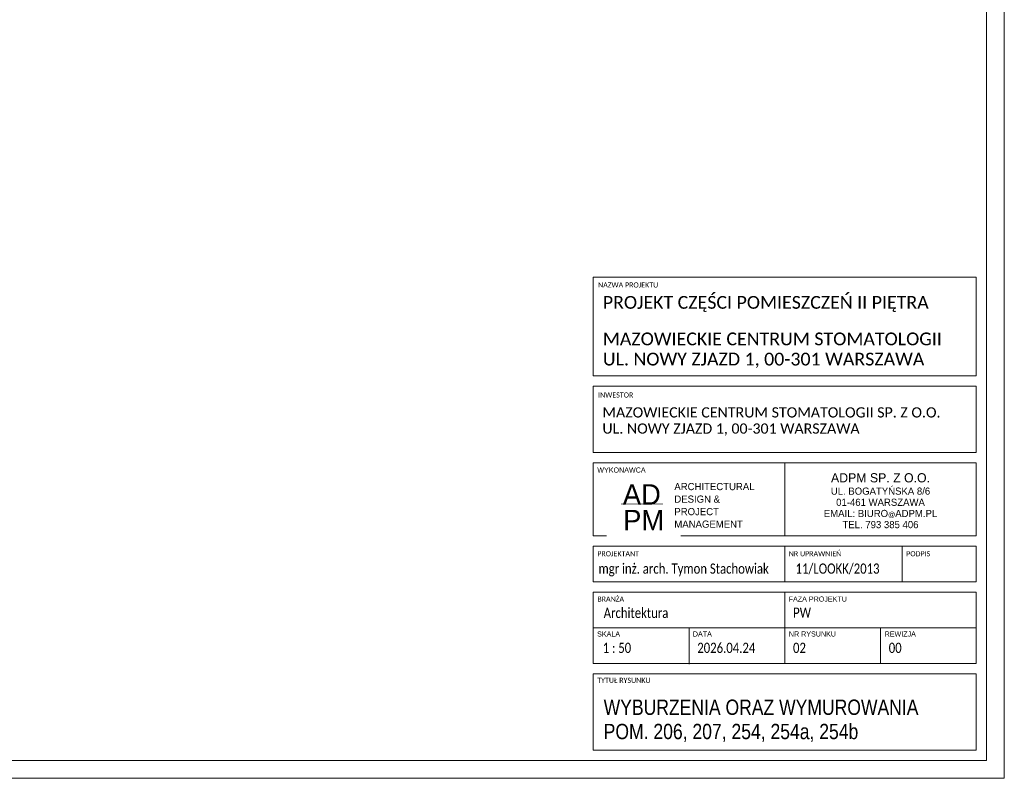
# Model space of a CAD drawing. Header units: centimetres. Extents: x 695802 to 711011, y 25963 to 44188.
# Tile 106 of 157: x 696937 to 697902, y 37764 to 38507. Entities that reach past the tile are written whole.
import ezdxf

# ---------------------------------------------------------------- set-up
doc = ezdxf.new("R2010")
doc.units = ezdxf.units.CM
doc.layers.get('0').update_dxf_attribs({"lineweight": 9})
doc.layers.add('Obrys powierzchni', color=50, linetype='Continuous', lineweight=9, plot=False)
doc.layers.add('S3_ramka', color=7, linetype='Continuous', lineweight=5)
doc.styles.add('Arial Narrow_4', font='ARIALN.TTF', dxfattribs={"height": 0.2})
doc.styles.add('Arial Narrow_5', font='ARIALN.TTF', dxfattribs={"height": 0.3})
doc.styles.add('Arial Narrow_7', font='ARIALN.TTF', dxfattribs={"height": 0.25})
doc.styles.add('Arial_4', font='arial.ttf', dxfattribs={"height": 0.1})
doc.styles.add('Arial_5', font='arial.ttf', dxfattribs={"height": 0.15})

# ---------------------------------------------------------------- blocks, each defined once
blk = doc.blocks.new('zw$7FBA')
at = {"lineweight": 0, "ltscale": 1.6}
blk.add_line((-197.5, 291.4), (-197.5, 219.84), dxfattribs=at)
at = {"layer": 'S3_ramka'}
for p, q in [((-385, 376.4), (-385, 473.11)), ((-385, 473.11), (-10, 473.11)), ((-10, 376.4), (-10, 473.11)), ((-385, 376.4), (-10, 376.4)), ((-385, 301.4), (-385, 366.4)), ((-385, 366.4), (-10, 366.4)), ((-10, 301.4), (-10, 366.4)), ((-385, 301.4), (-10, 301.4)), ((-385, 291.4), (-10, 291.4)), ((-385, 219.84), (-385, 291.4)), ((-10, 219.84), (-10, 291.4)), ((-385, 219.84), (-10, 219.84)), ((-385, 174.84), (-385, 209.84)), ((-385, 209.84), (-10, 209.84)), ((-197.5, 174.84), (-197.5, 209.84)), ((-82.5, 174.84), (-82.5, 209.84)), ((-10, 174.84), (-10, 209.84)), ((-10, 174.84), (-385, 174.84)), ((-385, 164.84), (-385, 94.84)), ((-385, 164.84), (-10, 164.84)), ((-197.5, 164.84), (-197.5, 94.84)), ((-10, 164.84), (-10, 94.84)), ((-385, 129.84), (-10, 129.84)), ((-385, 94.84), (-10, 94.84)), ((-385, 84.84), (-385, 10)), ((-385, 84.84), (-10, 84.84)), ((-10, 84.84), (-10, 10)), ((-385, 10), (-10, 10))]:
    blk.add_line(p, q, dxfattribs=at)
for s, insert, char_height, width, attachment_point, line_spacing_factor, style in [('{\\A1;\\fCalibri Light|b0|i0|c238|p34;\\C7;MAZOWIECKIE CENTRUM STOMATOLOGII\\PUL. NOWY ZJAZD 1, 00-301 WARSZAWA}', (-375.67, 418.83), 12.5, 331.75, 1, 0.949189, 'Arial Narrow_7'), ('{\\A1;\\fCalibri Light|b0|i0|c238|p34;\\C7;MAZOWIECKIE CENTRUM STOMATOLOGII SP. Z O.O.\\PUL. NOWY ZJAZD 1, 00-301 WARSZAWA}', (-376.09, 345.65), 10, 380.0786, 1, 0.949189, 'Arial Narrow_4'), ('\\pxqc,t7.937503,15.874997,23.8125,31.750003,39.687497,47.625,55.562504,63.499997,71.4375,79.375003,87.312497,95.25,103.187503,111.124997,119.0625,127.000003,134.937497,142.875,150.812503,158.749997,166.6875,174.625003,182.562497,190.5,198.437503,206.374997,214.3125,222.250004,230.187497,238.125,246.062503,253.999997;{\\fTw Cen MT|b0|i0|c238|p34;\\H1.125x;ADPM SP. Z O.O.\\P\\H0.777778x;UL. BOGATYŃSKA 8/6 \\P01-461 WARSZAWA\\PEMAIL: BIURO\\H0.714286x;@\\H1.4x;ADPM.PL\\PTEL. 793 385 406}', (-103.75, 254.17), 8, 187.5, 5, 0.936439, 'Arial_5'), ('\\pxsm1.05,qc;{\\fTw Cen MT|b0|i0|c238|p34;AD}', (-337.51, 260.36), 20, 52.5066, 5, 0.936439, 'Arial_5'), ('\\pxql;{\\A1;\\fCalibri Light|b0|i0|c238|p34;\\W0.8;\\C7;11/LOOKK/2013}', (-186.96, 192.75), 10, 123.7234, 1, 0.949189, 'Arial Narrow_4')]:
    blk.add_mtext(s, dxfattribs=dict(at, insert=insert, char_height=char_height, width=width, attachment_point=attachment_point, line_spacing_factor=line_spacing_factor, style=style))
at = {"layer": 'S3_ramka', "char_height": 5, "attachment_point": 1, "style": 'Arial_4', "bg_fill": 3, "box_fill_scale": 1.25, "bg_fill_color": 256, "bg_fill_true_color": 13158600, "bg_fill_transparency": 0}
for s, insert, width, line_spacing_factor in [('\\pxt12.7,25.4,38.1,50.8,63.5,76.2,88.9,101.6,114.3,127,139.7,152.4,165.1,177.8,190.5,203.2,215.9,228.6,241.3,254,266.7,279.4,292.1,304.8,317.5,330.2,342.9,355.6,368.3,381,393.7,406.4;{\\fCalibri|b0|i0|c238|p34;NAZWA PROJEKTU}', (-380.35, 467.89), 95.6, 0.936439), ('\\pxt12.7,25.4,38.1,50.8,63.5,76.2,88.9,101.6,114.3,127,139.7,152.4,165.1,177.8,190.5,203.2,215.9,228.6,241.3,254,266.7,279.4,292.1,304.8,317.5,330.2,342.9,355.6,368.3,381,393.7,406.4;{\\fCalibri|b0|i0|c238|p34;INWESTOR }', (-380.35, 360.19), 98.25, 0.936439), ('{\\fCalibri|b0|i0|c238|p34;}WYKONAWCA', (-381.1, 286.73), 98.25, 0.936439), ('\\pxt12.7,25.4,38.1,50.8,63.5,76.2,88.9,101.6,114.3,127,139.7,152.4,165.1,177.8,190.5,203.2,215.9,228.6,241.3,254,266.7,279.4,292.1,304.8,317.5,330.2,342.9,355.6,368.3,381,393.7,406.4;{\\fCalibri|b0|i0|c238|p34;PROJEKTANT}', (-381.1, 204.81), 94.25, 0.936439), ('\\pxt12.7,25.4,38.1,50.8,63.5,76.2,88.9,101.6,114.3,127,139.7,152.4,165.1,177.8,190.5,203.2,215.9,228.6,241.3,254,266.7,279.4,292.1,304.8,317.5,330.2,342.9,355.6,368.3,381,393.7,406.4;{\\fCalibri|b0|i0|c238|p34;NR UPRAWNIEŃ}', (-193.6, 204.81), 94.25, 0.936439), ('\\pxt12.7,25.4,38.1,50.8,63.5,76.2,88.9,101.6,114.3,127,139.7,152.4,165.1,177.8,190.5,203.2,215.9,228.6,241.3,254,266.7,279.4,292.1,304.8,317.5,330.2,342.9,355.6,368.3,381,393.7,406.4;{\\fCalibri|b0|i0|c238|p34;PODPIS}', (-78.6, 204.81), 55.45, 0.936439), ('\\pxt1.25,2.5,3.75,5,6.25,7.5,8.75,10,11.25,12.5,13.75,15,16.25,17.5,18.75,20,21.25,22.5,23.75,25,26.25,27.5,28.75,30,31.25,32.5,33.75,35,36.25,37.5,38.75,40;{\\fCalibri|b0|i0|c238|p34;BRANŻA}', (-381.03, 160.44), 94.25, 0.949189), ('\\pxt1.25,2.5,3.75,5,6.25,7.5,8.75,10,11.25,12.5,13.75,15,16.25,17.5,18.75,20,21.25,22.5,23.75,25,26.25,27.5,28.75,30,31.25,32.5,33.75,35,36.25,37.5,38.75,40;{FAZA PROJEKTU}', (-193.68, 160.44), 94.25, 0.949189), ('\\pxt1.25,2.5,3.75,5,6.25,7.5,8.75,10,11.25,12.5,13.75,15,16.25,17.5,18.75,20,21.25,22.5,23.75,25,26.25,27.5,28.75,30,31.25,32.5,33.75,35,36.25,37.5,38.75,40;{SKALA}', (-381.29, 126.26), 94.25, 0.949189), ('\\pxt1.25,2.5,3.75,5,6.25,7.5,8.75,10,11.25,12.5,13.75,15,16.25,17.5,18.75,20,21.25,22.5,23.75,25,26.25,27.5,28.75,30,31.25,32.5,33.75,35,36.25,37.5,38.75,40;NR RYSUNKU', (-193.47, 126.26), 94.25, 0.949189), ('\\pxt1.25,2.5,3.75,5,6.25,7.5,8.75,10,11.25,12.5,13.75,15,16.25,17.5,18.75,20,21.25,22.5,23.75,25,26.25,27.5,28.75,30,31.25,32.5,33.75,35,36.25,37.5,38.75,40;{\\fCalibri|b0|i0|c238|p34;TYTUŁ RYSUNKU }', (-381.1, 80.91), 94.25, 0.949189)]:
    blk.add_mtext(s, dxfattribs=dict(at, insert=insert, width=width, line_spacing_factor=line_spacing_factor))
at = {"layer": 'S3_ramka', "insert": (-335.68, 235.21), "char_height": 20, "width": 52.5066, "attachment_point": 5, "line_spacing_factor": 0.936439, "style": 'Arial_5', "bg_fill": 2}
blk.add_mtext('{\\fTw Cen MT|b0|i0|c238|p34;PM}', dxfattribs=at)
at = {"lineweight": 0, "ltscale": 1.6, "const_width": 0.7}
blk.add_lwpolyline([(-357.95, 251.09), (-316.73, 251.09)], dxfattribs=at)
at = {"layer": 'S3_ramka'}
for p, q in [((-291.25, 129.84), (-291.25, 94.34)), ((-103.75, 129.84), (-103.75, 94.84))]:
    blk.add_line(p, q, dxfattribs=at)
for s, insert, char_height, width, attachment_point, line_spacing_factor, style in [('\\pxql;{\\fCalibri Light|b0|i0|c238|p34;PROJEKT CZĘŚCI POMIESZCZEŃ II PIĘTRA}', (-375.67, 454.57), 12.5, 352.9, 1, 0.949189, 'Arial Narrow_7'), ('\\pxsm1.05,ql;{\\fTw Cen MT|b0|i0|c238|p34;ARCHITECTURAL\\PDESIGN &\\PPROJECT\\PMANAGEMENT}', (-233.65, 249.6), 7, 143.9651, 5, 0.936439, 'Arial_5'), ('\\pxql;{\\A1;\\fCalibri Light|b0|i0|c238|p34;\\W0.8;\\C7;mgr inż. arch. Tymon Stachowiak}', (-379.86, 192.75), 10, 199.3828, 1, 0.949189, 'Arial Narrow_4'), ('\\pxt6.35,12.7,19.05,25.4,31.75,38.1,44.45,50.8,57.15,63.5,69.85,76.2,82.55,88.9,95.25,101.6,107.95,114.3,120.65,127,133.35,139.7,146.05,152.4,158.75,165.1,171.45,177.8,184.15,190.5,196.85,203.2;{\\fCalibri|b0|i0|c238|p34;\\W0.8;Architektura}', (-374.85, 149.41), 10, 141.9, 1, 0.949189, 'Arial Narrow_4')]:
    blk.add_mtext(s, dxfattribs=dict(at, insert=insert, char_height=char_height, width=width, attachment_point=attachment_point, line_spacing_factor=line_spacing_factor, style=style))
at = {"layer": 'S3_ramka', "char_height": 5, "attachment_point": 1, "line_spacing_factor": 0.949189, "style": 'Arial_4', "bg_fill": 3, "box_fill_scale": 1.25, "bg_fill_color": 256, "bg_fill_true_color": 13158600, "bg_fill_transparency": 0}
for s, insert, width in [('\\pxt1.25,2.5,3.75,5,6.25,7.5,8.75,10,11.25,12.5,13.75,15,16.25,17.5,18.75,20,21.25,22.5,23.75,25,26.25,27.5,28.75,30,31.25,32.5,33.75,35,36.25,37.5,38.75,40;DATA', (-287.54, 126.26), 56.7746), ('\\pxt1.25,2.5,3.75,5,6.25,7.5,8.75,10,11.25,12.5,13.75,15,16.25,17.5,18.75,20,21.25,22.5,23.75,25,26.25,27.5,28.75,30,31.25,32.5,33.75,35,36.25,37.5,38.75,40;REWIZJA', (-99.72, 126.26), 64.4403)]:
    blk.add_mtext(s, dxfattribs=dict(at, insert=insert, width=width))

msp = doc.modelspace()

# ---------------------------------------------------------------- linework, layer by layer
at = {"layer": 'Obrys powierzchni', "ltscale": 1.6}
for points in [[(695801.74, 39249.18), (697901.74, 39249.18), (697901.74, 37764.18), (695801.74, 37764.18)], [(695819.24, 39231.68), (697884.24, 39231.68), (697884.24, 37781.68), (695819.24, 37781.68)]]:
    msp.add_lwpolyline(points, close=True, dxfattribs=at)

# ---------------------------------------------------------------- texts
at = {"layer": 'S3_ramka', "insert": (697509.39, 37820.46), "char_height": 15, "width": 343.65, "attachment_point": 4, "line_spacing_factor": 0.949189, "style": 'Arial Narrow_5'}
msp.add_mtext('\\pxt4.23333,8.46667,12.7,16.93333,21.16667,25.4,29.63333,33.86667,38.1,42.33333,46.56667,50.8,55.03333,59.26667,63.5,67.73333,71.96667,76.2,80.43333,84.66667,88.9,93.13333,97.36667,101.6,105.83333,110.06667,114.3,118.53333,122.76667,127,131.23333,135.46667;{\\fArial Narrow|b0|i0|c1|p34;WYBURZENIA ORAZ WYMUROWANIA}\\PPOM. 206, 207, 254, 254a, 254b', dxfattribs=at)

# ---------------------------------------------------------------- next in the draw order: texts
at = {"layer": 'S3_ramka', "char_height": 10, "line_spacing_factor": 0.949189, "style": 'Arial Narrow_4', "bg_fill": 2}
for s, insert, width, attachment_point in [('\\pxt6.35,12.7,19.05,25.4,31.75,38.1,44.45,50.8,57.15,63.5,69.85,76.2,82.55,88.9,95.25,101.6,107.95,114.3,120.65,127,133.35,139.7,146.05,152.4,158.75,165.1,171.45,177.8,184.15,190.5,196.85,203.2;{\\fCalibri|b0|i0|c238|p34;\\W0.8;PW}', (697694.92, 37931.32), 141.9, 1), ('\\pxql,t6.35,12.7,19.05,25.4,31.75,38.1,44.45,50.8,57.15,63.5,69.85,76.2,82.55,88.9,95.25,101.6,107.95,114.3,120.65,127,133.35,139.7,146.05,152.4,158.75,165.1,171.45,177.8,184.15,190.5,196.85,203.2;{\\fCalibri|b0|i0|c238|p34;\\W0.8; 1 : 50}', (697550.9, 37896.86), 90.65, 2)]:
    msp.add_mtext(s, dxfattribs=dict(at, insert=insert, width=width, attachment_point=attachment_point))

# ---------------------------------------------------------------- next in the draw order: texts
at = {"layer": 'S3_ramka', "insert": (697646.39, 37896.86), "char_height": 10, "width": 90.65, "attachment_point": 2, "line_spacing_factor": 0.949189, "style": 'Arial Narrow_4'}
msp.add_mtext('\\pxql,t6.35,12.7,19.05,25.4,31.75,38.1,44.45,50.8,57.15,63.5,69.85,76.2,82.55,88.9,95.25,101.6,107.95,114.3,120.65,127,133.35,139.7,146.05,152.4,158.75,165.1,171.45,177.8,184.15,190.5,196.85,203.2;{\\fCalibri|b0|i0|c238|p34;\\W0.8;2026.04.24}', dxfattribs=at)

# ---------------------------------------------------------------- next in the draw order: block references
at = {"ltscale": 1.6}
msp.add_blockref('zw$7FBA', (697884.24, 37781.68), dxfattribs=at)

# ---------------------------------------------------------------- next in the draw order: texts
at = {"layer": 'S3_ramka', "char_height": 10, "width": 90.65, "attachment_point": 2, "line_spacing_factor": 0.949189, "style": 'Arial Narrow_4'}
for s, insert in [('\\pxql,t6.35,12.7,19.05,25.4,31.75,38.1,44.45,50.8,57.15,63.5,69.85,76.2,82.55,88.9,95.25,101.6,107.95,114.3,120.65,127,133.35,139.7,146.05,152.4,158.75,165.1,171.45,177.8,184.15,190.5,196.85,203.2;{\\fCalibri|b0|i0|c238|p34;\\W0.8;02}', (697740.14, 37896.86)), ('\\pxql,t6.35,12.7,19.05,25.4,31.75,38.1,44.45,50.8,57.15,63.5,69.85,76.2,82.55,88.9,95.25,101.6,107.95,114.3,120.65,127,133.35,139.7,146.05,152.4,158.75,165.1,171.45,177.8,184.15,190.5,196.85,203.2;{\\fCalibri|b0|i0|c238|p34;\\W0.8;00}', (697833.89, 37896.86))]:
    msp.add_mtext(s, dxfattribs=dict(at, insert=insert))

doc.saveas('drawing.dxf')
